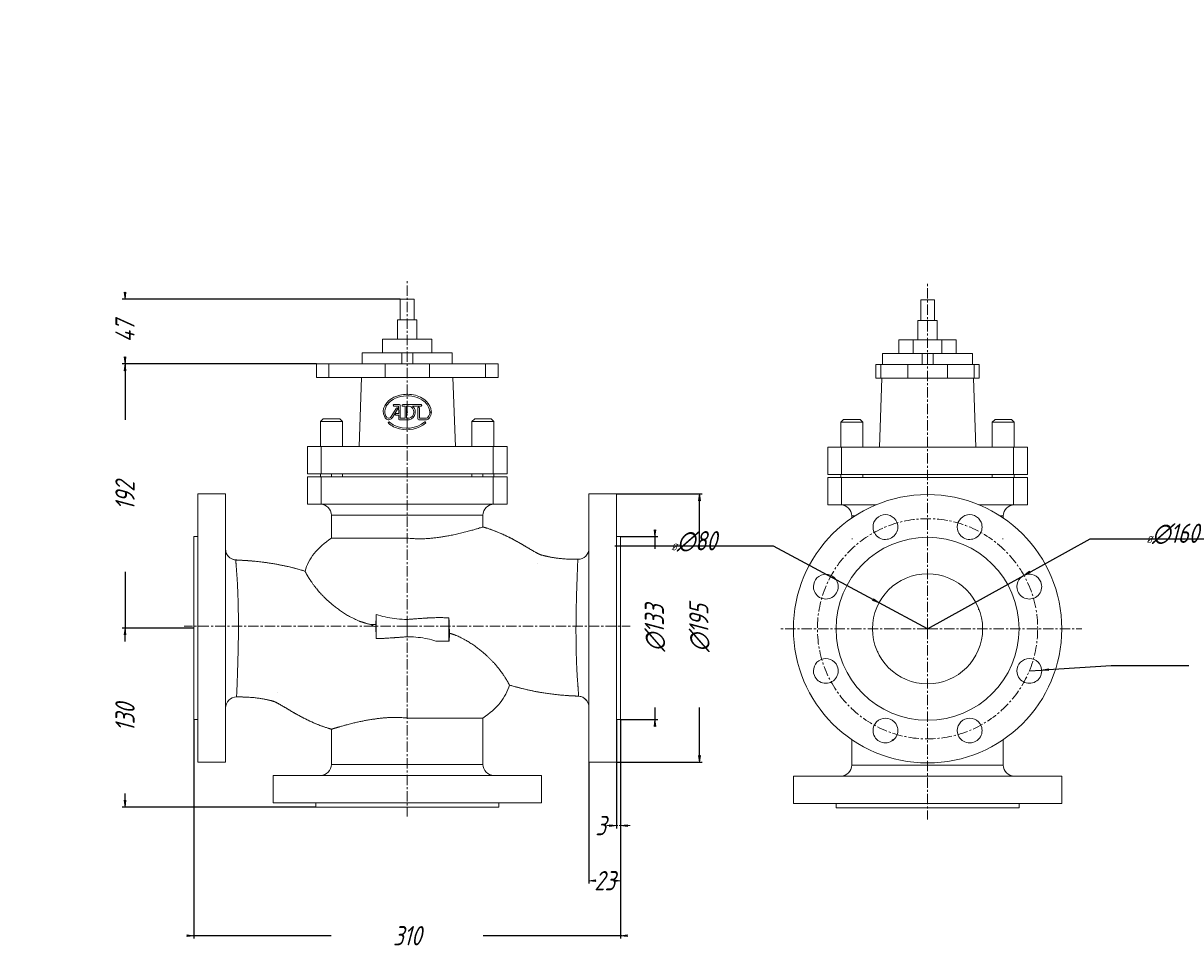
# Model space of a CAD drawing. Header units: millimetres. Extents: x 0 to 841, y 0 to 1189.
# Tile 2 of 2: x 0 to 841, y 512 to 1189. Entities that reach past the tile are written whole.
import ezdxf

# ---------------------------------------------------------------- set-up
doc = ezdxf.new("R2010")
doc.units = ezdxf.units.MM
doc.linetypes.add('K5LT_AXLED', pattern=[12, 7.5, -1.5, 1.5, -1.5])
doc.linetypes.add('K5LT_THIN', pattern=[0])
doc.layers.add('Системный слой', color=7, linetype='Continuous')
doc.styles.add('KDIMTEXTSTYLE', font='GOST_AU.SHX', dxfattribs={"width": 0.96, "oblique": 15, "height": 5})
doc.dimstyles.new('KDIMSTYLE (1.00)', dxfattribs={"dimtxt": 5, "dimasz": 1, "dimexe": 2, "dimexo": 0, "dimgap": 1, "dimtad": 1, "dimtxsty": 'KDIMTEXTSTYLE', "dimsah": 1, "dimcen": 0, "dimdle": 1, "dimadec": 0, "dimazin": 0, "dimtfac": 0.667, "dimtmove": 0, "dimatfit": 3, "dimfxl": 1, "dimtvp": 1, "dimtolj": 1, "dimtzin": 0, "dimarcsym": 0})

# ---------------------------------------------------------------- blocks, each defined once
blk = doc.blocks.new('U0')
at = {"layer": 'Системный слой', "color": 30, "linetype": 'K5LT_AXLED', "lineweight": 9, "true_color": 0xff8000}
for q in [(657, 1001), (550, 749), (769, 749), (657, 610.51)]:
    blk.add_line((657, 749), q, dxfattribs=at)
blk = doc.blocks.new('U1')
at = {"layer": 'Системный слой', "color": 30, "linetype": 'K5LT_AXLED', "lineweight": 9, "true_color": 0xff8000}
for q in [(279, 1003), (117, 751), (441, 751), (279, 612.51)]:
    blk.add_line((279, 751), q, dxfattribs=at)
blk = doc.blocks.new('KDIMARROW_01')
at = {"layer": 'Системный слой'}
blk.add_hatch(color=0, dxfattribs=at).paths.add_polyline_path([(-5, -0.66), (0, 0), (-5, 0.66), (-4.5, 0)])
at = {"layer": 'Системный слой', "color": 0, "linetype": 'K5LT_THIN', "lineweight": 9}
for p, q in [((-4.5, 0), (-5, 0.66)), ((-5, 0.66), (0, 0)), ((0, 0), (-5, -0.66)), ((-5, -0.66), (-4.5, 0)), ((0, 0), (-1, 0))]:
    blk.add_line(p, q, dxfattribs=at)
blk = doc.blocks.new('KDIMARROW_02')
at = {"layer": 'Системный слой'}
blk.add_hatch(color=0, dxfattribs=at).paths.add_polyline_path([(4.5, 0), (5, 0.66), (0, 0), (5, -0.66)])
at = {"layer": 'Системный слой', "color": 0, "linetype": 'K5LT_THIN', "lineweight": 9}
for p, q in [((0, 0), (-1, 0)), ((5, 0.66), (0, 0)), ((0, 0), (5, -0.66)), ((0, 0), (7, 0)), ((4.5, 0), (5, 0.66)), ((5, -0.66), (4.5, 0))]:
    blk.add_line(p, q, dxfattribs=at)

msp = doc.modelspace()

# ---------------------------------------------------------------- linework, layer by layer
at = {"layer": 'Системный слой', "color": 7, "linetype": 'K5LT_THIN', "lineweight": 9}
for p, q in [((274, 988.5), (279, 988.5)), ((274, 973.5), (274, 988.5)), ((279, 988.5), (284, 988.5)), ((284, 973.5), (284, 988.5)), ((652, 988), (662, 988)), ((652, 973), (652, 988)), ((662, 973), (662, 988)), ((272, 973.5), (279, 973.5)), ((272, 959.5), (272, 973.5)), ((279, 973.5), (286, 973.5)), ((286, 959.5), (286, 973.5)), ((650, 973), (664, 973)), ((650, 959), (650, 973)), ((664, 959), (664, 973)), ((261, 959.5), (279, 959.5)), ((261, 949.5), (261, 959.5)), ((279, 959.5), (297, 959.5)), ((297, 949.5), (297, 959.5)), ((636.215, 949), (636.215, 959)), ((636.215, 959), (646.608, 959)), ((646.608, 949), (646.608, 959)), ((646.608, 959), (667.392, 959)), ((667.392, 959), (677.785, 959)), ((667.392, 949), (667.392, 959)), ((677.785, 949), (677.785, 959)), ((246.243, 941.5), (246.243, 949.5)), ((246.243, 949.5), (275, 949.5)), ((275, 941.5), (275, 949.5)), ((275, 949.5), (283, 949.5)), ((283, 941.5), (283, 949.5)), ((283, 949.5), (311.757, 949.5)), ((311.757, 941.5), (311.757, 949.5)), ((624.243, 949), (653, 949)), ((624.243, 941), (624.243, 949)), ((653, 949), (661, 949)), ((653, 941), (653, 949)), ((661, 941), (661, 949)), ((661, 949), (689.757, 949)), ((689.757, 941), (689.757, 949)), ((213, 931.5), (213, 941.5)), ((213, 941.5), (222.12, 941.5)), ((222.12, 931.5), (222.12, 941.5)), ((222.12, 941.5), (262.875, 941.5)), ((262.875, 931.5), (262.875, 941.5)), ((262.875, 941.5), (295.125, 941.5)), ((295.125, 941.5), (335.88, 941.5)), ((295.125, 931.5), (295.125, 941.5)), ((335.88, 931.5), (335.88, 941.5)), ((335.88, 941.5), (345, 941.5)), ((345, 931.5), (345, 941.5)), ((619.5, 941), (623.144, 941)), ((619.5, 931), (619.5, 941)), ((623.144, 931), (623.144, 941)), ((623.144, 941), (642.555, 941)), ((642.555, 941), (671.445, 941)), ((642.555, 931), (642.555, 941)), ((671.445, 931), (671.445, 941)), ((671.445, 941), (690.856, 941)), ((690.856, 931), (690.856, 941)), ((690.856, 941), (694.5, 941)), ((694.5, 931), (694.5, 941)), ((213, 931.5), (222.12, 931.5)), ((222.12, 931.5), (262.875, 931.5)), ((244, 881.5), (245.746, 931.5)), ((262.875, 931.5), (295.125, 931.5)), ((295.125, 931.5), (335.88, 931.5)), ((314, 881.5), (312.254, 931.5)), ((335.88, 931.5), (345, 931.5)), ((619.5, 931), (623.144, 931)), ((622, 881), (623.746, 931)), ((623.144, 931), (642.555, 931)), ((642.555, 931), (671.445, 931)), ((671.445, 931), (690.856, 931)), ((692, 881), (690.254, 931)), ((690.856, 931), (694.5, 931)), ((267.389, 903.223), (270.944, 909.148)), ((271.874, 908.563), (268.274, 902.473)), ((269.279, 911.953), (273.344, 911.968)), ((272.504, 910.813), (269.324, 910.828)), ((270.944, 909.148), (271.034, 909.223)), ((271.034, 909.223), (271.049, 909.298)), ((272.669, 910.753), (272.504, 910.813)), ((272.789, 910.573), (272.669, 910.753)), ((272.804, 905.368), (272.789, 910.573)), ((273.959, 911.113), (273.959, 901.918)), ((277.409, 910.813), (275.654, 910.828)), ((275.699, 911.968), (289.154, 911.968)), ((277.409, 901.918), (277.409, 910.813)), ((278.549, 910.813), (278.549, 901.918)), ((278.549, 910.813), (280.364, 910.813)), ((289.019, 910.813), (282.749, 910.798)), ((286.739, 901.633), (286.739, 909.568)), ((287.864, 909.643), (287.879, 901.918)), ((216, 899.5), (218, 901.5)), ((218, 901.5), (224, 901.5)), ((224, 901.5), (230, 901.5)), ((232, 899.5), (230, 901.5)), ((272.804, 904.198), (270.704, 904.213)), ((270.719, 905.353), (272.804, 905.368)), ((272.804, 901.543), (272.804, 904.198)), ((280.439, 900.823), (273.404, 900.838)), ((273.959, 901.918), (277.409, 901.918)), ((278.549, 901.918), (280.304, 901.918)), ((284.849, 906.793), (284.849, 905.623)), ((292.919, 900.823), (287.489, 900.838)), ((287.879, 901.918), (292.889, 901.933)), ((296.444, 907.003), (296.474, 906.058)), ((326, 899.5), (328, 901.5)), ((328, 901.5), (334, 901.5)), ((334, 901.5), (340, 901.5)), ((342, 899.5), (340, 901.5)), ((594, 899), (596, 901)), ((596, 901), (608, 901)), ((610, 899), (608, 901)), ((704, 899), (706, 901)), ((706, 901), (718, 901)), ((720, 899), (718, 901)), ((216, 881.5), (216, 899.5)), ((216, 899.5), (224, 899.5)), ((224, 899.5), (232, 899.5)), ((232, 881.5), (232, 899.5)), ((326, 881.5), (326, 899.5)), ((326, 899.5), (334, 899.5)), ((334, 899.5), (342, 899.5)), ((342, 881.5), (342, 899.5)), ((594, 899), (610, 899)), ((594, 881), (594, 899)), ((610, 881), (610, 899)), ((704, 899), (720, 899)), ((704, 881), (704, 899)), ((720, 881), (720, 899)), ((206.5, 881.5), (216.5, 881.5)), ((206.5, 861.5), (206.5, 881.5)), ((216.5, 861.5), (216.5, 881.5)), ((216.5, 881.5), (341.5, 881.5)), ((341.5, 861.5), (341.5, 881.5)), ((341.5, 881.5), (351.5, 881.5)), ((351.5, 861.5), (351.5, 881.5)), ((584.5, 881), (594.5, 881)), ((584.5, 861), (584.5, 881)), ((594.5, 861), (594.5, 881)), ((594.5, 881), (719.5, 881)), ((719.5, 881), (729.5, 881)), ((719.5, 861), (719.5, 881)), ((729.5, 861), (729.5, 881)), ((206.5, 861.5), (216.5, 861.5)), ((206.5, 839.5), (206.5, 859.5)), ((206.5, 859.5), (216.5, 859.5)), ((216, 859.5), (216, 861.5)), ((216.5, 861.5), (341.5, 861.5)), ((216.5, 839.5), (216.5, 859.5)), ((216.5, 859.5), (341.5, 859.5)), ((224, 859.5), (224, 861.5)), ((232, 859.5), (232, 861.5)), ((326, 859.5), (326, 861.5)), ((334, 859.5), (334, 861.5)), ((341.5, 861.5), (351.5, 861.5)), ((341.5, 839.5), (341.5, 859.5)), ((341.5, 859.5), (351.5, 859.5)), ((342, 859.5), (342, 861.5)), ((351.5, 839.5), (351.5, 859.5)), ((584.5, 861), (594.5, 861)), ((584.5, 859), (594.5, 859)), ((584.5, 839), (584.5, 859)), ((594, 859), (594, 861)), ((594.5, 861), (719.5, 861)), ((594.5, 859), (719.5, 859)), ((594.5, 839), (594.5, 859)), ((610, 859), (610, 861)), ((704, 859), (704, 861)), ((719.5, 861), (729.5, 861)), ((719.5, 839), (719.5, 859)), ((719.5, 859), (729.5, 859)), ((720, 859), (720, 861)), ((729.5, 839), (729.5, 859)), ((127, 847), (127, 749.5)), ((127, 847), (147, 847)), ((147, 847), (147, 749.5)), ((431, 847), (411, 847)), ((411, 749.5), (411, 847)), ((431, 749.5), (431, 847)), ((206.5, 839.5), (216.5, 839.5)), ((216.5, 839.5), (341.5, 839.5)), ((341.5, 839.5), (351.5, 839.5)), ((584.5, 839), (594.5, 839)), ((594.5, 839), (619.5, 839)), ((694.5, 839), (719.5, 839)), ((719.5, 839), (729.5, 839)), ((224, 814.831), (224, 831.5)), ((224, 831.5), (279, 831.5)), ((279, 831.5), (334, 831.5)), ((334, 822.968), (334, 831.5)), ((602, 829.506), (602, 831)), ((602, 831), (604.253, 831)), ((709.747, 831), (712, 831)), ((712, 829.506), (712, 831)), ((127, 816), (124, 816)), ((124, 749.5), (124, 816)), ((431, 816), (434, 816)), ((434, 816), (434, 749.5)), ((224, 814.831), (279, 814.831)), ((411, 807.542), (411, 807.535)), ((411, 807.435), (411, 807.411)), ((602, 814.331), (602, 814.431)), ((602, 814.331), (602.484, 814.331)), ((711.516, 814.331), (712, 814.331)), ((712, 814.331), (712, 814.431)), ((373.399, 796.558), (373.399, 796.558)), ((373.399, 796.558), (373.399, 796.558)), ((147, 749.5), (147, 783.494)), ((411, 789.046), (411, 766.265)), ((256.507, 759.455), (256.507, 741.903)), ((309.316, 740.085), (309.316, 756.971)), ((693.88, 763.034), (694.575, 762.716)), ((124, 683), (124, 749.5)), ((127, 749.5), (127, 652)), ((147, 749.5), (147, 652)), ((252.229, 752.169), (256.159, 752.169)), ((256.159, 750.323), (256.159, 752.169)), ((411, 749.5), (411, 715.506)), ((411, 652), (411, 749.5)), ((431, 652), (431, 749.5)), ((434, 749.5), (434, 683)), ((299.871, 740.085), (309.316, 740.085)), ((309.459, 739.942), (309.316, 740.085)), ((620.733, 732.128), (620.998, 732.846)), ((147, 709.663), (147, 714.566)), ((732.853, 709.597), (732.815, 709.689)), ((184.601, 702.442), (184.601, 702.442)), ((184.601, 702.442), (184.601, 702.442)), ((127, 683), (124, 683)), ((334, 684.169), (279, 684.169)), ((334, 650.5), (334, 684.169)), ((431, 683), (434, 683)), ((224, 650.5), (224, 676.032)), ((602, 650), (602, 668.494)), ((631.226, 667.502), (631.188, 667.594)), ((712, 650), (712, 668.494)), ((127, 652), (147, 652)), ((224, 650.5), (279, 650.5)), ((279, 650.5), (334, 650.5)), ((431, 652), (411, 652)), ((602, 650), (712, 650)), ((181.5, 642.5), (279, 642.5)), ((181.5, 622.5), (181.5, 642.5)), ((279, 642.5), (376.5, 642.5)), ((376.5, 622.5), (376.5, 642.5)), ((559.5, 642), (754.5, 642)), ((559.5, 622), (559.5, 642)), ((754.5, 622), (754.5, 642)), ((181.5, 622.5), (279, 622.5)), ((212.5, 622.5), (212.5, 619.5)), ((279, 622.5), (376.5, 622.5)), ((345.5, 622.5), (345.5, 619.5)), ((279, 619.5), (212.5, 619.5)), ((345.5, 619.5), (279, 619.5)), ((559.5, 622), (754.5, 622)), ((590.5, 622), (590.5, 619)), ((723.5, 619), (590.5, 619)), ((723.5, 622), (723.5, 619))]:
    msp.add_line(p, q, dxfattribs=at)
at = {"layer": 'Системный слой', "color": 30, "linetype": 'K5LT_AXLED', "lineweight": 9, "true_color": 0xff8000}
msp.add_circle((657, 749), 80, dxfattribs=at)
at = {"layer": 'Системный слой', "color": 7, "linetype": 'K5LT_THIN', "lineweight": 9}
for centre, radius, start, end in [((276.426, 902.976), 15.895, 105.628396, 150.083963), ((279.108, 896.396), 21.83, 75.853001, 118.316124), ((279.051, 896.654), 22.705, 78.432815, 107.710839), ((280.409, 900.986), 18.195, 46.109006, 79.888384), ((280.929, 901.987), 15.968, 50.415922, 77.282834), ((269.235, 906.897), 7.709, 148.691137, 207.201762), ((271.667, 906.323), 9.017, 138.495599, 175.384106), ((275.815, 903.553), 13.975, 120.346506, 141.260349), ((269.481, 911.398), 0.591, 110.004366, 254.576854), ((271.519, 908.99), 0.562, 60.20314, 146.788326), ((271.504, 908.994), 0.567, 310.675843, 58.695957), ((273.214, 911.226), 0.754, 351.403985, 80.050811), ((275.846, 911.392), 0.595, 104.310482, 251.168514), ((279.199, 906.373), 4.59, 283.922671, 75.304379), ((279.667, 906.629), 5.184, 1.811082, 53.528969), ((287.313, 909.436), 0.589, 20.570552, 167.057598), ((288.977, 911.404), 0.592, 274.084371, 72.582309), ((284.87, 905.869), 10.48, 4.401262, 53.497054), ((284.857, 905.79), 11.65, 5.978475, 45.492411), ((267.298, 905.578), 5.39, 204.14025, 232.466995), ((269.295, 906.867), 6.619, 178.433455, 204.635787), ((267.338, 905.564), 4.312, 199.73311, 231.844837), ((265.432, 903.162), 2.338, 232.647009, 291.620854), ((265.435, 903.199), 1.277, 233.422308, 292.999743), ((264.763, 904.925), 3.129, 291.972509, 327.055178), ((264.466, 905.488), 4.856, 292.10656, 321.633235), ((270.863, 904.781), 0.59, 104.120831, 254.371473), ((273.591, 901.606), 0.79, 184.52637, 256.273439), ((279.131, 906.45), 5.777, 283.080262, 351.769252), ((287.555, 901.652), 0.817, 181.321779, 265.341546), ((291.621, 905.158), 3.465, 291.469612, 319.841044), ((292.029, 904.61), 3.889, 283.219081, 323.448208), ((290.133, 906.103), 5.217, 322.443154, 6.272353), ((289.81, 906.281), 6.667, 323.269883, 358.089029), ((265.805, 898.737), 0.591, 41.371127, 212.077087), ((278.094, 913.28), 19.604, 229.27323, 256.427407), ((275.498, 909.094), 13.596, 227.133613, 244.68171), ((278.748, 915.449), 20.732, 244.073444, 308.939831), ((278.654, 915.579), 21.971, 256.415933, 308.409364), ((291.892, 898.762), 0.573, 315.928369, 101.417924), ((657, 749), 97.5, 0, 180), ((216, 831.5), 8, 0, 90), ((342, 831.5), 8, 90, 180), ((594, 831), 8, 0, 90), ((720, 831), 8, 90, 180), ((626.385, 822.91), 9, 22.5, 202.5), ((626.385, 822.91), 9, 202.5, 22.5), ((687.615, 822.91), 9, 22.5, 202.5), ((687.615, 822.91), 9, 202.5, 22.5), ((403, 807.542), 8, 269.81272, 0), ((403, 807.542), 8, 269.812085, 0), ((657, 749), 66.5, 0, 180), ((155, 807), 8, 180.000004, 266.167966), ((155, 807), 8, 180, 266.167338), ((155, 807), 8, 199.386813, 266.167338), ((583.09, 779.615), 9, 22.5, 202.5), ((583.09, 779.615), 9, 202.5, 22.5), ((657, 749), 40, 0, 180), ((730.91, 779.615), 9, 22.5, 202.5), ((730.91, 779.615), 9, 202.5, 22.5), ((657, 749), 97.5, 180, 0), ((657, 749), 66.5, 180, 0), ((657, 749), 40, 180, 0), ((583.09, 718.385), 9, 22.5, 202.5), ((730.91, 718.385), 9, 22.5, 202.5), ((583.09, 718.385), 9, 202.5, 22.5), ((730.91, 718.385), 9, 202.5, 22.5), ((155, 691.458), 8, 89.812085, 179.999963), ((155, 691.458), 8, 89.81272, 180), ((403, 692), 8, 19.386813, 86.167338), ((403, 692), 8, 0, 86.167338), ((403, 692), 8, 0, 86.167966), ((626.385, 675.09), 9, 22.5, 202.5), ((687.615, 675.09), 9, 22.5, 202.5), ((626.385, 675.09), 9, 202.5, 22.5), ((687.615, 675.09), 9, 202.5, 22.5), ((216, 650.5), 8, 270, 0), ((342, 650.5), 8, 180, 270), ((594, 650), 8, 270, 0), ((720, 650), 8, 180, 270)]:
    msp.add_arc(centre, radius, start, end, dxfattribs=at)
for centre, major_axis in [((279, 783.5), (75.199, 0)), ((279, 715.5), (-75.199, 0))]:
    msp.add_ellipse(centre, major_axis=major_axis, ratio=0.6109644, start_param=2.3911653, end_param=2.9810516, dxfattribs=at)
for points, knots in [([(279, 814.831), (280.39, 814.709), (282.859, 814.521), (286.046, 814.386), (288.388, 814.37), (290.232, 814.399), (291.916, 814.46), (293.636, 814.568), (295.257, 814.698), (296.827, 814.839), (298.34, 815.001), (299.968, 815.199), (301.673, 815.423), (303.754, 815.709), (306.277, 816.095), (309.412, 816.64), (312.958, 817.34), (316.782, 818.186), (320.691, 819.145), (324.289, 820.101), (327.392, 820.977), (329.829, 821.692), (331.687, 822.254), (333.007, 822.66), (333.816, 822.911), (334, 822.969), (334, 822.968)], [0, 0, 0, 0, 1.2947639, 2.3029392, 2.9889747, 3.5047542, 4.0541253, 4.5991265, 5.1615212, 5.6300904, 6.1427015, 6.6661007, 7.2677444, 7.8832782, 8.8279566, 9.9507554, 11.3383707, 12.9356475, 14.6945554, 16.6496892, 18.464047, 20.2658025, 21.9438361, 23.6033383, 25.2926949, 27, 27, 27, 27]), ([(334, 822.968), (334.188, 822.916), (334.377, 822.862), (335.229, 822.615), (335.961, 822.395), (337.381, 821.95), (338.107, 821.712), (339.592, 821.208), (340.349, 820.939), (341.894, 820.372), (342.68, 820.071), (344.281, 819.44), (345.093, 819.105), (346.744, 818.407), (347.578, 818.039), (349.271, 817.274), (350.125, 816.873), (351.851, 816.044), (352.719, 815.612), (354.469, 814.724), (355.344, 814.264), (357.106, 813.325), (357.984, 812.842), (359.744, 811.864), (360.616, 811.365), (362.357, 810.366), (363.215, 809.861), (364.916, 808.863), (365.748, 808.366), (367.381, 807.398), (368.173, 806.925), (369.7, 806.026), (370.43, 805.599), (371.799, 804.814), (372.437, 804.458), (373.573, 803.839), (374.076, 803.582), (374.874, 803.177), (375.178, 803.046), (375.433, 802.923), (375.482, 802.904), (375.48, 802.9)], [0, 0, 0, 0, 0.00351239, 0.00351239, 0.01592676, 0.01592676, 0.02932683, 0.02932683, 0.04379394, 0.04379394, 0.05941698, 0.05941698, 0.07629295, 0.07629295, 0.09452735, 0.09452735, 0.11423434, 0.11423434, 0.13553648, 0.13553648, 0.15856384, 0.15856384, 0.18345227, 0.18345227, 0.2103406, 0.2103406, 0.23936672, 0.23936672, 0.2706625, 0.2706625, 0.30434818, 0.30434818, 0.34052783, 0.34052783, 0.37928947, 0.37928947, 0.4207173, 0.4207173, 0.46493098, 0.46493098, 0.49158743, 0.49158743, 0.49158743, 0.49158743]), ([(375.477, 802.889), (375.477, 802.89), (375.477, 802.895), (375.471, 802.904), (375.494, 802.895), (375.289, 802.992), (375.242, 803.014), (375.182, 803.042), (375.106, 803.077), (375.009, 803.122), (374.886, 803.179), (374.73, 803.253), (374.533, 803.35), (374.292, 803.473), (373.991, 803.626), (373.611, 803.823), (373.11, 804.089), (372.483, 804.434), (371.674, 804.886), (370.668, 805.461), (369.352, 806.23), (367.676, 807.22), (365.514, 808.507), (362.78, 810.123), (359.354, 812.098), (355.231, 814.353), (351.224, 816.373), (347.814, 817.945), (345.353, 819.003), (343.344, 819.816), (341.671, 820.456), (340.223, 820.984), (338.957, 821.426), (337.807, 821.81), (337.067, 822.048), (336.664, 822.175), (336.537, 822.215), (336.344, 822.275), (336.031, 822.371), (335.664, 822.482), (335.329, 822.583), (335.078, 822.657), (334.867, 822.719), (334.623, 822.79), (334.332, 822.874), (334.117, 822.935), (334, 822.968)], [29.1906562, 29.1906562, 29.1906562, 29.1906562, 29.3306332, 30.1106128, 30.6703353, 30.710179, 30.7606191, 30.8245358, 30.9056306, 31.0086394, 31.1396223, 31.3063209, 31.5185438, 31.7888576, 32.1040448, 32.5148578, 33.0551639, 33.7768768, 34.6306611, 35.7909029, 37.2003253, 39.1268818, 41.5450014, 44.6222801, 48.5051299, 53.2153682, 58.5050272, 61.7565103, 64.2980265, 66.4164639, 68.1551449, 69.5861194, 70.9695875, 72.1144933, 73.1652508, 73.2642769, 73.3624078, 73.5591855, 73.8613784, 74.3269827, 74.6922651, 74.8940749, 75.1016775, 75.3406017, 75.6423929, 76, 76, 76, 76]), ([(204.768, 790.844), (204.489, 790.93), (204.209, 791.015), (203.507, 791.226), (203.084, 791.351), (202.203, 791.609), (201.745, 791.742), (200.788, 792.014), (200.289, 792.153), (199.249, 792.439), (198.708, 792.585), (197.578, 792.885), (196.989, 793.037), (195.761, 793.35), (195.121, 793.509), (193.786, 793.833), (193.09, 793.997), (191.639, 794.332), (190.882, 794.501), (189.304, 794.843), (188.481, 795.016), (186.764, 795.364), (185.87, 795.538), (184.002, 795.888), (183.029, 796.063), (180.997, 796.41), (179.938, 796.582), (177.728, 796.921), (176.576, 797.086), (174.171, 797.41), (172.917, 797.566), (170.3, 797.866), (168.935, 798.007), (166.087, 798.272), (164.603, 798.393), (162.029, 798.574), (160.938, 798.641), (158.754, 798.758), (157.413, 798.798), (155.795, 798.895), (155.527, 798.942), (154.742, 798.999), (154.606, 799.009), (154.465, 799.018)], [0, 0, 0, 0, 0.0164745, 0.0164745, 0.0412886, 0.0412886, 0.0681884, 0.0681884, 0.097353, 0.097353, 0.1289773, 0.1289773, 0.1632747, 0.1632747, 0.2004785, 0.2004785, 0.2408442, 0.2408442, 0.2846524, 0.2846524, 0.3322116, 0.3322116, 0.3838621, 0.3838621, 0.4399796, 0.4399796, 0.5009808, 0.5009808, 0.567329, 0.567329, 0.6395407, 0.6395407, 0.7181943, 0.7181943, 0.8039401, 0.8039401, 0.8671018, 0.8671018, 0.930603, 0.930603, 0.9886002, 0.9886002, 1, 1, 1, 1]), ([(154.465, 799.018), (154.605, 799.009), (154.787, 798.996), (155.042, 798.977), (155.245, 798.96), (155.533, 798.933), (155.842, 798.902), (156.146, 798.877), (156.387, 798.859), (156.626, 798.844), (156.937, 798.828), (157.412, 798.806), (158.238, 798.772), (159.523, 798.72), (161.473, 798.609), (164.512, 798.407), (169.777, 797.952), (178.684, 796.89), (190.877, 794.691), (200.118, 792.268), (204.771, 790.843)], [0, 0, 0, 0, 0.1719469, 0.2259103, 0.315009, 0.4235506, 0.5816615, 0.704984, 0.7924537, 0.8808505, 1.0004115, 1.1765034, 1.4659591, 2.0279922, 2.7088266, 3.9609589, 5.722858, 9.2570356, 14.9971159, 21, 21, 21, 21]), ([(155.026, 699.458), (155.026, 699.457), (155.046, 699.853), (155.119, 701.376), (155.212, 703.452), (155.322, 706.05), (155.454, 709.436), (155.6, 713.45), (155.748, 717.835), (155.883, 722.15), (156.007, 726.445), (156.125, 730.959), (156.237, 735.923), (156.329, 741.245), (156.385, 746.634), (156.398, 752.026), (156.369, 757.387), (156.3, 762.608), (156.2, 767.506), (156.08, 771.902), (155.945, 775.764), (155.806, 779), (155.673, 781.524), (155.562, 783.409), (155.468, 784.809), (155.388, 785.961), (155.313, 786.994), (155.241, 787.942), (155.176, 788.836), (155.114, 789.656), (155.056, 790.453), (155.002, 791.21), (154.948, 791.966), (154.897, 792.727), (154.845, 793.496), (154.789, 794.302), (154.733, 795.108), (154.674, 795.966), (154.619, 796.773), (154.57, 797.488), (154.534, 798.016), (154.505, 798.44), (154.483, 798.761), (154.468, 798.972), (154.465, 799.018), (154.465, 799.018)], [0, 0, 0, 0, 2.364014, 4.3858359, 6.0081686, 7.7424033, 9.5349279, 11.4508942, 13.1866446, 14.7499686, 16.1189546, 17.5307407, 19.0860036, 20.6830637, 22.2681292, 23.7903448, 25.3619764, 26.9508341, 28.4419324, 29.8677285, 31.1741866, 32.351689, 33.3221339, 34.0374451, 34.5986593, 35.0734509, 35.5278282, 35.9820119, 36.3944268, 36.8157848, 37.2004421, 37.6246106, 38.0469045, 38.485777, 38.9682616, 39.4787414, 40.1016254, 40.72601, 41.5421792, 42.3173932, 43.0623678, 43.6465542, 44.4302954, 45.2251337, 46, 46, 46, 46]), ([(402.974, 799.542), (402.848, 799.542), (402.533, 799.543), (401.899, 799.545), (401.165, 799.546), (400.534, 799.547), (400.154, 799.549), (399.93, 799.549), (399.706, 799.55), (399.46, 799.55), (399.029, 799.552), (398.256, 799.561), (396.802, 799.593), (394.317, 799.694), (390.325, 799.988), (386.07, 800.532), (382.136, 801.246), (379.661, 801.791), (377.798, 802.252), (376.668, 802.553), (375.972, 802.747), (375.713, 802.821), (375.67, 802.833), (375.61, 802.85), (375.542, 802.87), (375.493, 802.884), (375.475, 802.889)], [0, 0, 0, 0, 0.3666093, 0.9169319, 1.849029, 2.5188074, 2.7358833, 2.9592629, 3.1708723, 3.3896072, 3.6713781, 4.4476671, 5.609782, 7.9319721, 11.6770266, 17.2765776, 20.4167405, 23.3175781, 24.6588183, 26.0080238, 26.7234161, 26.7636038, 26.7927318, 26.8525662, 26.9456066, 27, 27, 27, 27]), ([(375.476, 802.889), (375.558, 802.865), (375.655, 802.838), (375.873, 802.775), (376.014, 802.736), (376.308, 802.654), (376.461, 802.612), (376.779, 802.525), (376.945, 802.48), (377.292, 802.388), (377.472, 802.341), (377.848, 802.243), (378.044, 802.193), (378.452, 802.091), (378.665, 802.038), (379.109, 801.931), (379.34, 801.876), (379.823, 801.763), (380.075, 801.705), (380.6, 801.588), (380.874, 801.528), (381.445, 801.406), (381.743, 801.345), (382.365, 801.219), (382.69, 801.156), (383.368, 801.027), (383.722, 800.962), (384.461, 800.832), (384.847, 800.767), (385.654, 800.636), (386.075, 800.571), (386.956, 800.441), (387.417, 800.377), (388.38, 800.251), (388.884, 800.19), (389.939, 800.071), (390.49, 800.013), (391.647, 799.904), (392.251, 799.853), (393.52, 799.759), (394.185, 799.717), (395.58, 799.643), (396.311, 799.613), (397.586, 799.575), (398.129, 799.563), (399.222, 799.549), (399.525, 799.551), (401.008, 799.546), (402.139, 799.545), (402.974, 799.542)], [0.53062563, 0.53062563, 0.53062563, 0.53062563, 0.5350084, 0.5350084, 0.54297133, 0.54297133, 0.55160074, 0.55160074, 0.560953, 0.560953, 0.57108943, 0.57108943, 0.58207675, 0.58207675, 0.59398761, 0.59398761, 0.60690122, 0.60690122, 0.62090402, 0.62090402, 0.63609041, 0.63609041, 0.65256368, 0.65256368, 0.67043702, 0.67043702, 0.68983463, 0.68983463, 0.71089316, 0.71089316, 0.7337632, 0.7337632, 0.7586112, 0.7586112, 0.78562164, 0.78562164, 0.81499961, 0.81499961, 0.84697386, 0.84697386, 0.88180053, 0.88180053, 0.9197675, 0.9197675, 0.94773454, 0.94773454, 0.97585194, 0.97585194, 1, 1, 1, 1]), ([(402.974, 799.542), (402.974, 799.543), (402.953, 799.124), (402.874, 797.474), (402.772, 795.187), (402.655, 792.37), (402.522, 788.935), (402.38, 784.985), (402.234, 780.596), (402.092, 776.005), (401.961, 771.376), (401.85, 766.965), (401.758, 762.744), (401.686, 758.588), (401.631, 754.21), (401.604, 749.445), (401.611, 744.323), (401.66, 739.068), (401.743, 734.104), (401.843, 729.836), (401.942, 726.5), (402.03, 723.962), (402.113, 721.887), (402.194, 720.053), (402.276, 718.438), (402.347, 717.147), (402.41, 716.067), (402.471, 715.109), (402.54, 714.07), (402.617, 712.968), (402.699, 711.852), (402.772, 710.876), (402.834, 710.044), (402.889, 709.299), (402.943, 708.561), (402.996, 707.818), (403.047, 707.099), (403.092, 706.44), (403.137, 705.768), (403.19, 704.993), (403.252, 704.109), (403.312, 703.233), (403.362, 702.495), (403.405, 701.88), (403.442, 701.333), (403.477, 700.823), (403.507, 700.39), (403.526, 700.115), (403.534, 700), (403.535, 699.982), (403.535, 699.982)], [0, 0, 0, 0, 2.6873031, 5.0235458, 7.0045377, 8.9866487, 10.9463254, 12.9142997, 14.7994862, 16.6669679, 18.3589494, 19.9167201, 21.2988458, 22.6330516, 24.0289579, 25.554447, 27.222792, 28.9651238, 30.6843329, 32.1937516, 33.4012278, 34.29271, 35.0409314, 35.8080124, 36.4801622, 37.0573809, 37.4628388, 37.8919069, 38.3445854, 38.9124879, 39.4802971, 40.0097724, 40.4296726, 40.8170136, 41.2383228, 41.6977128, 42.1556694, 42.5875947, 42.9836946, 43.5165335, 44.2582772, 45.0566462, 45.8054851, 46.4289389, 47.1246062, 47.9159427, 48.8029483, 49.7901646, 50.5228149, 51, 51, 51, 51]), ([(204.768, 790.844), (204.769, 790.844), (204.802, 790.777), (204.935, 790.514), (205.11, 790.175), (205.308, 789.796), (205.549, 789.342), (205.838, 788.813), (206.168, 788.219), (206.481, 787.675), (206.757, 787.203), (206.994, 786.804), (207.225, 786.424), (207.46, 786.042), (207.741, 785.591), (208.152, 784.951), (208.767, 784.019), (209.663, 782.712), (210.775, 781.163), (212.006, 779.542), (213.187, 778.06), (214.304, 776.721), (215.392, 775.472), (216.628, 774.108), (218.068, 772.586), (219.745, 770.916), (221.458, 769.307), (223.279, 767.682), (225.254, 766.021), (227.697, 764.099), (230.459, 762.093), (233.454, 760.107), (236.176, 758.464), (238.57, 757.144), (240.455, 756.188), (241.987, 755.473), (243.121, 754.983), (243.973, 754.641), (244.606, 754.403), (245.088, 754.233), (245.46, 754.11), (245.76, 754.017), (246.024, 753.934), (246.308, 753.843), (246.616, 753.743), (246.915, 753.648), (247.273, 753.537), (247.681, 753.411), (248.173, 753.263), (248.736, 753.098), (249.421, 752.903), (250.226, 752.681), (251.182, 752.429), (251.862, 752.258), (252.229, 752.169)], [0, 0, 0, 0, 2.1581519, 4.007104, 5.4464371, 6.7640733, 7.9986063, 9.4218885, 10.7166857, 11.8395002, 12.5984965, 13.2794009, 13.887117, 14.4544926, 15.0999945, 15.9411835, 17.2690202, 18.9675343, 20.9699802, 22.7695108, 24.3589417, 25.659731, 26.8753201, 28.1157875, 29.6897043, 31.3062027, 32.9608022, 34.3726588, 36.0622836, 37.9094442, 40.2397157, 42.4243283, 44.5530488, 46.0898025, 47.44874, 48.4339859, 49.1955112, 49.7182918, 50.1244653, 50.4428113, 50.6665324, 50.8492278, 51.0226463, 51.2004245, 51.3850415, 51.5928627, 51.8170491, 52.0858617, 52.3829354, 52.7546743, 53.1728173, 53.7034441, 54.3001506, 55, 55, 55, 55]), ([(256.507, 759.455), (256.478, 758.702), (256.423, 757.35), (256.33, 755.304), (256.242, 753.616), (256.181, 752.55), (256.159, 752.169)], [0, 0, 0, 0, 1.8879362, 3.5210526, 5.721404, 7, 7, 7, 7]), ([(279, 755.805), (276.498, 755.868), (273.997, 755.931), (269.212, 756.421), (266.914, 756.763), (262.454, 757.682), (260.285, 758.231), (257.595, 759.085), (257.051, 759.27), (256.507, 759.455)], [0, 0, 0, 0, 0.3259696, 0.3259696, 0.6317908, 0.6317908, 0.9252151, 0.9252151, 1, 1, 1, 1]), ([(279, 755.805), (280.021, 755.88), (281.374, 755.98), (283.057, 756.102), (284.041, 756.173), (285.01, 756.243), (286.264, 756.331), (287.494, 756.415), (288.702, 756.501), (289.869, 756.586), (291.301, 756.69), (292.719, 756.788), (293.844, 756.858), (294.69, 756.907), (295.546, 756.951), (296.418, 756.989), (297.304, 757.022), (298.21, 757.047), (299.456, 757.075), (301.062, 757.097), (302.696, 757.102), (304.741, 757.09), (306.841, 757.053), (308.602, 756.997), (309.316, 756.971)], [0, 0, 0, 0, 2.5292858, 3.3523347, 4.169477, 4.9670047, 5.7508602, 7.273591, 8.0137568, 8.7426031, 10.162974, 11.5594635, 12.2541998, 12.9476763, 13.6537499, 14.3706911, 15.1043039, 15.8456705, 16.608807, 18.1840569, 19.811797, 20.647469, 23.236074, 25, 25, 25, 25]), ([(309.316, 756.971), (309.35, 755.808), (309.395, 754.417), (309.45, 752.836), (309.487, 751.832), (309.533, 750.638), (309.588, 749.293), (309.643, 748.038), (309.698, 746.864), (309.734, 746.119), (309.753, 745.758)], [0, 0, 0, 0, 2.9526602, 3.6826891, 4.4003945, 5.8045254, 7.1708476, 8.485937, 9.7591421, 11, 11, 11, 11]), ([(256.159, 750.323), (255.226, 750.711), (253.902, 751.312), (252.624, 751.961), (252.229, 752.169)], [0, 0, 0, 0, 3.4384801, 5, 5, 5, 5]), ([(256.507, 741.903), (256.48, 742.707), (256.442, 743.785), (256.387, 745.227), (256.337, 746.487), (256.275, 747.911), (256.213, 749.242), (256.175, 750.006), (256.159, 750.323)], [0, 0, 0, 0, 2.2834318, 3.1577194, 4.4034161, 6.2472076, 7.8388976, 9, 9, 9, 9]), ([(279, 743.195), (278.132, 743.131), (276.445, 743.007), (274.5, 742.865), (273.178, 742.771), (272.431, 742.718), (271.713, 742.668), (271.022, 742.62), (270.373, 742.575), (269.758, 742.532), (268.861, 742.467), (267.47, 742.366), (265.751, 742.243), (264.102, 742.137), (262.838, 742.067), (261.762, 742.018), (260.947, 741.987), (260.272, 741.966), (259.754, 741.953), (259.227, 741.94), (258.144, 741.919), (257.236, 741.908), (256.507, 741.903)], [0, 0, 0, 0, 2.66612, 5.1794042, 5.9690403, 6.725534, 7.4714066, 8.1745177, 8.8456995, 9.4642296, 10.0618366, 11.5980781, 13.7358945, 15.33679, 16.6570189, 17.613844, 18.6331356, 19.1533382, 19.6834582, 20.220341, 20.7674191, 23, 23, 23, 23]), ([(299.871, 740.085), (297.807, 740.677), (295.744, 741.269), (291.472, 742.167), (289.262, 742.509), (284.752, 743.01), (282.432, 743.152), (279.744, 743.192), (279.372, 743.194), (279, 743.195)], [0, 0, 0, 0, 0.3037457, 0.3037457, 0.6191313, 0.6191313, 0.947325, 0.947325, 1, 1, 1, 1]), ([(309.459, 739.942), (307.901, 739.969), (306.344, 739.996), (303.148, 740.044), (301.51, 740.064), (299.871, 740.085)], [0, 0, 0, 0, 0.5, 0.5, 1, 1, 1, 1]), ([(309.753, 745.758), (309.727, 745.333), (309.656, 744.125), (309.57, 742.448), (309.499, 740.889), (309.47, 740.215), (309.459, 739.942)], [0, 0, 0, 0, 1.747826, 4.8187829, 6.1320209, 7, 7, 7, 7]), ([(309.753, 745.758), (310.05, 745.669), (310.607, 745.499), (311.387, 745.257), (312.05, 745.041), (312.607, 744.87), (313.121, 744.695), (313.688, 744.488), (314.416, 744.206), (315.421, 743.788), (316.735, 743.196), (318.382, 742.395), (320.357, 741.355), (322.693, 740.023), (325.328, 738.388), (328.093, 736.517), (330.78, 734.537), (333.223, 732.591), (335.364, 730.758), (337.163, 729.12), (338.739, 727.609), (340.204, 726.13), (341.746, 724.492), (343.298, 722.752), (344.786, 720.979), (346.032, 719.407), (347.095, 718.006), (348.004, 716.754), (348.806, 715.608), (349.481, 714.607), (350.027, 713.774), (350.479, 713.059), (350.871, 712.421), (351.253, 711.782), (351.645, 711.108), (352.04, 710.409), (352.395, 709.761), (352.677, 709.233), (352.882, 708.84), (353.025, 708.562), (353.132, 708.353), (353.199, 708.221), (353.227, 708.165), (353.231, 708.156), (353.232, 708.156)], [0, 0, 0, 0, 0.4942005, 0.9272572, 1.29917, 1.5933675, 1.8709935, 2.1533959, 2.5524568, 3.1032961, 3.871693, 4.8242922, 5.9885651, 7.3879482, 9.0661329, 10.8883698, 12.6894898, 14.4142071, 15.9584335, 17.3431296, 18.5179345, 19.7236167, 21.0210417, 22.6178447, 24.1607845, 25.6654906, 26.9015041, 28.1675662, 29.4208272, 30.5583928, 31.5702404, 32.4500846, 33.300009, 34.1686334, 35.2274283, 36.4775948, 37.8538858, 39.181126, 40.3597084, 41.4062598, 42.3769629, 43.5391951, 44.4289383, 45, 45, 45, 45]), ([(403.535, 699.982), (403.395, 699.991), (403.213, 700.004), (402.958, 700.023), (402.755, 700.04), (402.467, 700.067), (402.158, 700.098), (401.854, 700.123), (401.613, 700.141), (401.374, 700.156), (401.063, 700.172), (400.588, 700.194), (399.762, 700.228), (398.477, 700.28), (396.527, 700.391), (393.488, 700.593), (388.223, 701.048), (379.316, 702.11), (367.123, 704.309), (357.882, 706.732), (353.229, 708.157)], [0, 0, 0, 0, 0.1719469, 0.2259103, 0.315009, 0.4235506, 0.5816615, 0.704984, 0.7924537, 0.8808505, 1.0004115, 1.1765034, 1.4659591, 2.0279922, 2.7088266, 3.9609589, 5.722858, 9.2570356, 14.9971159, 21, 21, 21, 21]), ([(353.232, 708.156), (353.511, 708.07), (353.791, 707.985), (354.493, 707.774), (354.916, 707.649), (355.797, 707.391), (356.255, 707.258), (357.212, 706.986), (357.711, 706.847), (358.751, 706.561), (359.292, 706.415), (360.422, 706.115), (361.011, 705.963), (362.239, 705.65), (362.879, 705.491), (364.214, 705.167), (364.91, 705.003), (366.361, 704.668), (367.118, 704.499), (368.696, 704.157), (369.519, 703.984), (371.236, 703.636), (372.13, 703.462), (373.998, 703.112), (374.971, 702.937), (377.003, 702.59), (378.062, 702.418), (380.272, 702.079), (381.424, 701.914), (383.829, 701.59), (385.083, 701.434), (387.7, 701.134), (389.065, 700.993), (391.913, 700.728), (393.397, 700.607), (395.971, 700.426), (397.062, 700.359), (399.246, 700.242), (400.587, 700.202), (402.205, 700.105), (402.473, 700.058), (403.258, 700.001), (403.394, 699.991), (403.535, 699.982)], [0, 0, 0, 0, 0.0164745, 0.0164745, 0.0412886, 0.0412886, 0.0681884, 0.0681884, 0.097353, 0.097353, 0.1289773, 0.1289773, 0.1632747, 0.1632747, 0.2004785, 0.2004785, 0.2408442, 0.2408442, 0.2846524, 0.2846524, 0.3322116, 0.3322116, 0.3838621, 0.3838621, 0.4399796, 0.4399796, 0.5009808, 0.5009808, 0.567329, 0.567329, 0.6395407, 0.6395407, 0.7181943, 0.7181943, 0.8039401, 0.8039401, 0.8671018, 0.8671018, 0.930603, 0.930603, 0.9886002, 0.9886002, 1, 1, 1, 1]), ([(182.524, 696.111), (182.442, 696.135), (182.345, 696.162), (182.127, 696.225), (181.986, 696.264), (181.692, 696.346), (181.539, 696.388), (181.221, 696.475), (181.055, 696.52), (180.708, 696.612), (180.528, 696.659), (180.152, 696.757), (179.956, 696.807), (179.548, 696.909), (179.335, 696.962), (178.891, 697.069), (178.66, 697.124), (178.177, 697.237), (177.925, 697.295), (177.4, 697.412), (177.126, 697.472), (176.555, 697.594), (176.257, 697.655), (175.635, 697.781), (175.31, 697.844), (174.632, 697.973), (174.278, 698.038), (173.539, 698.168), (173.153, 698.233), (172.346, 698.364), (171.925, 698.429), (171.044, 698.559), (170.583, 698.623), (169.62, 698.749), (169.116, 698.81), (168.061, 698.929), (167.51, 698.987), (166.353, 699.096), (165.749, 699.147), (164.48, 699.241), (163.815, 699.283), (162.42, 699.357), (161.689, 699.387), (160.414, 699.425), (159.871, 699.437), (158.778, 699.451), (158.475, 699.449), (156.992, 699.454), (155.861, 699.455), (155.026, 699.458)], [0.53062563, 0.53062563, 0.53062563, 0.53062563, 0.5350084, 0.5350084, 0.54297133, 0.54297133, 0.55160074, 0.55160074, 0.560953, 0.560953, 0.57108943, 0.57108943, 0.58207675, 0.58207675, 0.59398761, 0.59398761, 0.60690122, 0.60690122, 0.62090402, 0.62090402, 0.63609041, 0.63609041, 0.65256368, 0.65256368, 0.67043702, 0.67043702, 0.68983463, 0.68983463, 0.71089316, 0.71089316, 0.7337632, 0.7337632, 0.7586112, 0.7586112, 0.78562164, 0.78562164, 0.81499961, 0.81499961, 0.84697386, 0.84697386, 0.88180053, 0.88180053, 0.9197675, 0.9197675, 0.94773454, 0.94773454, 0.97585194, 0.97585194, 1, 1, 1, 1]), ([(155.026, 699.458), (155.152, 699.458), (155.467, 699.457), (156.101, 699.455), (156.835, 699.454), (157.466, 699.453), (157.846, 699.451), (158.07, 699.451), (158.294, 699.45), (158.54, 699.45), (158.971, 699.448), (159.744, 699.439), (161.198, 699.407), (163.683, 699.306), (167.675, 699.012), (171.93, 698.468), (175.864, 697.754), (178.339, 697.209), (180.202, 696.748), (181.332, 696.447), (182.028, 696.253), (182.287, 696.179), (182.33, 696.167), (182.39, 696.15), (182.458, 696.13), (182.507, 696.116), (182.525, 696.111)], [0, 0, 0, 0, 0.3666093, 0.9169319, 1.849029, 2.5188074, 2.7358833, 2.9592629, 3.1708723, 3.3896072, 3.6713781, 4.4476671, 5.609782, 7.9319721, 11.6770266, 17.2765776, 20.4167405, 23.3175781, 24.6588183, 26.0080238, 26.7234161, 26.7636038, 26.7927318, 26.8525662, 26.9456066, 27, 27, 27, 27]), ([(182.523, 696.111), (182.523, 696.11), (182.523, 696.105), (182.529, 696.096), (182.506, 696.105), (182.711, 696.008), (182.758, 695.986), (182.818, 695.958), (182.894, 695.923), (182.991, 695.878), (183.114, 695.821), (183.27, 695.747), (183.467, 695.65), (183.708, 695.527), (184.009, 695.374), (184.389, 695.177), (184.89, 694.911), (185.517, 694.566), (186.326, 694.114), (187.332, 693.539), (188.648, 692.77), (190.324, 691.78), (192.486, 690.493), (195.22, 688.877), (198.646, 686.902), (202.769, 684.647), (206.776, 682.627), (210.186, 681.055), (212.647, 679.997), (214.656, 679.184), (216.329, 678.544), (217.777, 678.016), (219.043, 677.574), (220.193, 677.19), (220.933, 676.952), (221.336, 676.825), (221.463, 676.785), (221.656, 676.725), (221.969, 676.629), (222.336, 676.518), (222.671, 676.417), (222.922, 676.343), (223.133, 676.281), (223.377, 676.21), (223.668, 676.126), (223.883, 676.065), (224, 676.032)], [29.1906562, 29.1906562, 29.1906562, 29.1906562, 29.3306332, 30.1106128, 30.6703352, 30.710179, 30.7606191, 30.8245358, 30.9056306, 31.0086393, 31.1396222, 31.3063208, 31.5185437, 31.7888573, 32.1040445, 32.5148573, 33.0551634, 33.776876, 34.6306602, 35.7909017, 37.2003236, 39.1268795, 41.5449983, 44.622276, 48.5051249, 53.2153625, 58.5050265, 61.7565103, 64.2980265, 66.4164639, 68.1551449, 69.5861194, 70.9695875, 72.1144933, 73.1652508, 73.2642769, 73.3624078, 73.5591855, 73.8613784, 74.3269827, 74.6922651, 74.8940749, 75.1016775, 75.3406017, 75.6423929, 76, 76, 76, 76]), ([(224, 676.032), (223.812, 676.084), (223.623, 676.138), (222.771, 676.385), (222.039, 676.605), (220.619, 677.05), (219.893, 677.288), (218.408, 677.792), (217.651, 678.061), (216.106, 678.628), (215.32, 678.929), (213.719, 679.56), (212.907, 679.895), (211.256, 680.593), (210.422, 680.961), (208.729, 681.726), (207.875, 682.127), (206.149, 682.956), (205.281, 683.388), (203.531, 684.276), (202.656, 684.736), (200.894, 685.675), (200.016, 686.158), (198.256, 687.136), (197.384, 687.635), (195.643, 688.634), (194.785, 689.139), (193.084, 690.137), (192.252, 690.634), (190.619, 691.602), (189.827, 692.075), (188.3, 692.974), (187.57, 693.401), (186.201, 694.186), (185.563, 694.542), (184.427, 695.161), (183.924, 695.418), (183.126, 695.823), (182.822, 695.954), (182.568, 696.076), (182.519, 696.096), (182.52, 696.1)], [0, 0, 0, 0, 0.00351239, 0.00351239, 0.01592676, 0.01592676, 0.02932683, 0.02932683, 0.04379394, 0.04379394, 0.05941698, 0.05941698, 0.07629295, 0.07629295, 0.09452735, 0.09452735, 0.11423434, 0.11423434, 0.13553648, 0.13553648, 0.15856384, 0.15856384, 0.18345227, 0.18345227, 0.2103406, 0.2103406, 0.23936672, 0.23936672, 0.2706625, 0.2706625, 0.30434818, 0.30434818, 0.34052783, 0.34052783, 0.37928947, 0.37928947, 0.4207173, 0.4207173, 0.46493098, 0.46493098, 0.49138892, 0.49138892, 0.49138892, 0.49138892]), ([(224, 676.032), (224.015, 676.027), (224.107, 676.054), (224.431, 676.167), (224.861, 676.299), (225.272, 676.426), (225.62, 676.533), (225.913, 676.623), (226.155, 676.697), (226.401, 676.77), (226.665, 676.852), (226.976, 676.951), (227.344, 677.058), (227.769, 677.183), (228.278, 677.337), (228.872, 677.512), (229.646, 677.74), (230.607, 678.018), (231.804, 678.36), (233.011, 678.698), (234.193, 679.02), (235.417, 679.349), (236.857, 679.728), (238.519, 680.147), (240.15, 680.547), (241.641, 680.898), (243.043, 681.214), (244.478, 681.528), (245.981, 681.843), (247.376, 682.12), (248.759, 682.38), (250.173, 682.634), (251.676, 682.889), (253.097, 683.116), (254.324, 683.3), (255.462, 683.465), (256.654, 683.628), (257.95, 683.795), (259.261, 683.95), (260.472, 684.082), (261.616, 684.2), (262.689, 684.3), (263.752, 684.388), (264.799, 684.458), (265.948, 684.525), (267.185, 684.581), (268.514, 684.619), (269.804, 684.632), (271.093, 684.619), (272.462, 684.584), (274.15, 684.517), (275.977, 684.412), (277.655, 684.287), (278.618, 684.204), (279, 684.169)], [0, 0, 0, 0, 2.4910444, 4.6467807, 6.386, 7.6085863, 8.5638634, 9.2636808, 9.8081548, 10.2713299, 10.8825593, 11.5182227, 12.1937889, 12.9432811, 13.7947969, 14.7966742, 15.7907351, 17.2791238, 18.8225108, 20.4320526, 21.6201595, 22.8287671, 24.3882047, 26.046347, 27.6778047, 28.9017236, 30.0149326, 31.3001771, 32.4945854, 33.6715096, 34.6117291, 35.7085394, 36.8717329, 37.9519476, 38.8295578, 39.5576836, 40.3953678, 41.3342226, 42.2314173, 43.0587283, 43.7827603, 44.5463441, 45.2155016, 45.8973064, 46.5917587, 47.4648295, 48.3233902, 49.1827151, 49.9530464, 50.7943552, 51.8169055, 53.1731468, 54.2760244, 55, 55, 55, 55]), ([(631.188, 667.594), (631.137, 667.717), (631.162, 667.939), (631.464, 668.202), (631.831, 668.356), (632.182, 668.46), (632.426, 668.511), (632.551, 668.533)], [0, 0, 0, 0, 2.6987743, 4.7060463, 6.0689276, 7.0745741, 8, 8, 8, 8])]:
    msp.add_open_spline(points, degree=3, knots=knots, dxfattribs=at)
for points in [[(373.399, 796.558), (373.399, 796.558), (373.399, 796.558), (373.399, 796.558)], [(184.601, 702.442), (184.601, 702.442), (184.601, 702.442), (184.601, 702.442)]]:
    msp.add_open_spline(points, degree=3, dxfattribs=at)
at = {"layer": 'Системный слой'}
for p in [(279, 919.359), (279, 906.489), (296.474, 906.489)]:
    msp.add_point(p, dxfattribs=at)

# ---------------------------------------------------------------- block references
for name in ['U1', 'U0']:
    msp.add_blockref(name, (0, 0), dxfattribs=at)

# ---------------------------------------------------------------- dimensions: what is measured, and where the dimension line sits
at = {"layer": 'Системный слой', "color": 7}
for base, p1, p2, location, override in [((74, 941.5), (274, 988.5), (213, 941.5), (74, 965), {"dimexo": 0, "dimpost": '\\H14.0;\\W0.965;\\Q15;<>', "dimblk1": 'KDIMARROW_01', "dimblk2": 'KDIMARROW_01', "dimse1": 0, "dimse2": 0, "dimclrt": 7, "dimtolj": 1}), ((74, 749.5), (213, 941.5), (124, 749.5), (74, 845.5), {"dimexo": 0, "dimpost": '\\H14.0;\\W0.965;\\Q15;<>', "dimblk1": 'KDIMARROW_01', "dimblk2": 'KDIMARROW_01', "dimse1": 0, "dimse2": 0, "dimclrt": 7, "dimtolj": 1}), ((491.283, 847), (431, 652), (431, 847), (491.283, 749.5), {"dimexo": 0, "dimpost": '\\H14.0;\\W0.965;\\Q15;∅<>', "dimblk1": 'KDIMARROW_01', "dimblk2": 'KDIMARROW_01', "dimse1": 0, "dimse2": 0, "dimclrt": 7, "dimtolj": 1}), ((459, 683), (434, 816), (434, 683), (459, 749.5), {"dimexo": 0, "dimpost": '\\H14.0;\\W0.965;\\Q15;∅<>', "dimblk1": 'KDIMARROW_01', "dimblk2": 'KDIMARROW_01', "dimse1": 0, "dimse2": 0, "dimclrt": 7, "dimtolj": 1}), ((74, 749.5), (212.5, 619.5), (124, 749.5), (74, 684.5), {"dimexo": 0, "dimpost": '\\H14.0;\\W0.965;\\Q15;<>', "dimblk1": 'KDIMARROW_01', "dimblk2": 'KDIMARROW_01', "dimse1": 0, "dimse2": 0, "dimclrt": 7, "dimtolj": 1})]:
    msp.add_linear_dim(base=base, p1=p1, p2=p2, angle=90, location=location, dimstyle='KDIMSTYLE (1.00)', override=override, dxfattribs=at).render()
for center, radius, location, override in [((657, 749), 80, (775.125, 814.431), {"dimtih": 1, "dimtoh": 1, "dimpost": '\\H14.0;\\W0.965;\\Q15;∅<>', "dimblk1": 'KDIMARROW_01', "dimblk2": 'KDIMARROW_01', "dimclrt": 7, "dimtmove": 1, "dimatfit": 2, "dimtolj": 1}), ((657, 749), 40, (545, 809), {"dimtih": 1, "dimtoh": 1, "dimpost": '\\H14.0;\\W0.965;\\Q15;∅<>', "dimblk1": 'KDIMARROW_01', "dimblk2": 'KDIMARROW_01', "dimclrt": 7, "dimtmove": 1, "dimatfit": 2, "dimtolj": 1}), ((730.91, 718.385), 9, (790.263, 722.417), {"dimtih": 1, "dimtoh": 1, "dimpost": '\\H14.0;\\W0.965;\\Q15;∅<>\\H14.0;\\W0.965;\\Q15;\\Q15;×\\Q15;6', "dimblk1": 'KDIMARROW_01', "dimblk2": 'KDIMARROW_01', "dimclrt": 7, "dimtmove": 1, "dimatfit": 2, "dimtolj": 1})]:
    msp.add_diameter_dim(center=center, radius=radius, location=location, dimstyle='KDIMSTYLE (1.00)', override=override, dxfattribs=at).render()
for base, p1, p2, location, override in [((124, 526), (434, 683), (124, 683), (279, 526), {"dimexo": 0, "dimpost": '\\H14.0;\\W0.965;\\Q15;<>', "dimblk1": 'KDIMARROW_01', "dimblk2": 'KDIMARROW_01', "dimse1": 0, "dimse2": 0, "dimclrt": 7, "dimtolj": 1}), ((434, 566), (411, 652), (434, 683), (422.5, 566), {"dimexo": 0, "dimpost": '\\H14.0;\\W0.965;\\Q15;<>', "dimblk1": 'KDIMARROW_01', "dimblk2": 'KDIMARROW_01', "dimse1": 0, "dimse2": 0, "dimclrt": 7, "dimtolj": 1}), ((434, 606), (431, 683), (434, 683), (419.563, 606), {"dimexo": 0, "dimpost": '\\H14.0;\\W0.965;\\Q15;<>', "dimblk1": 'KDIMARROW_02', "dimblk2": 'KDIMARROW_02', "dimse1": 0, "dimse2": 0, "dimclrt": 7, "dimtolj": 1})]:
    msp.add_linear_dim(base=base, p1=p1, p2=p2, location=location, dimstyle='KDIMSTYLE (1.00)', override=override, dxfattribs=at).render()

doc.saveas('drawing.dxf')
